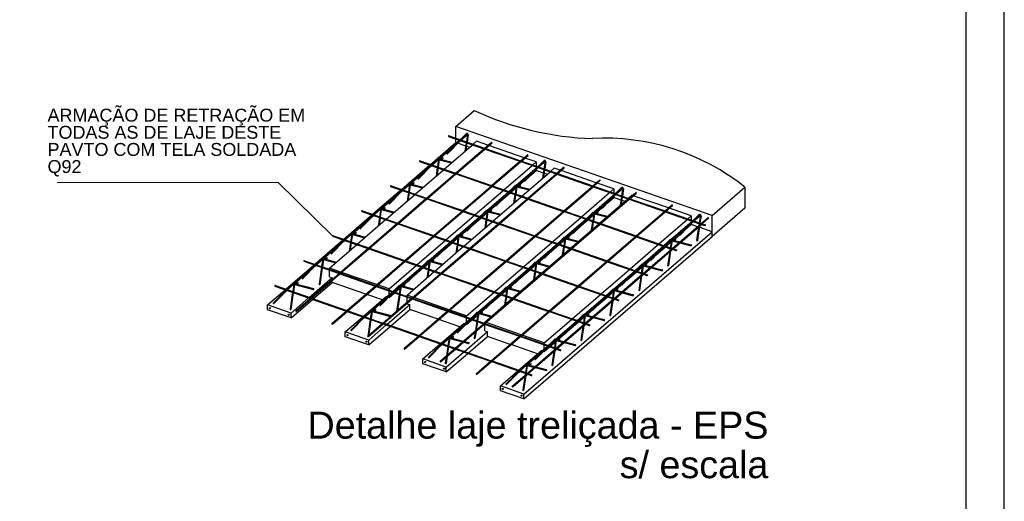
# Model space of a CAD drawing. Header units: millimetres. Extents: x 0 to 84.1, y 0 to 59.4.
# Tile 7 of 8: x 58.3 to 84.1, y 31.2 to 43.8. Entities that reach past the tile are written whole.
import ezdxf

# ---------------------------------------------------------------- set-up
doc = ezdxf.new("R2010")
doc.units = ezdxf.units.MM
doc.header["$MEASUREMENT"] = 0
doc.linetypes.add('NULL', pattern=[0])
doc.layers.add('CONTRAVENTAMENTOS', color=4, linetype='Continuous', lineweight=9)
doc.layers.add('DT-Título', color=3, linetype='Continuous', lineweight=20)
for name, color, linetype in [('Malha POP', 251, 'Continuous'), ('SEDUC_MARF', 1, 'Continuous'), ('SEDUC_MARGG', 7, 'Continuous'), ('Treliça', 251, 'Continuous'), ('Vinco sapata', 253, 'Continuous')]:
    doc.layers.add(name, color=color, linetype=linetype)
doc.layers.add('Vinco ConcUsi', color=7, linetype='Continuous', true_color=0x8c8c8c)
doc.styles.add('Arial', font='txt')

msp = doc.modelspace()

# ---------------------------------------------------------------- linework, layer by layer
at = {"layer": 'CONTRAVENTAMENTOS'}
for p, q in [((65.102, 39.554), (59.317, 39.554)), ((66.527, 38.15), (65.102, 39.554))]:
    msp.add_line(p, q, dxfattribs=at)
at = {"layer": 'Malha POP'}
for p, q in [((69.559, 40.756), (70.483, 40.434)), ((69.576, 40.771), (70.501, 40.45)), ((69.445, 39.9), (70.185, 40.538)), ((70.202, 40.553), (70.291, 40.63)), ((70.59, 40.526), (70.291, 40.63)), ((70.501, 40.45), (70.673, 40.597)), ((70.524, 40.442), (70.696, 40.589)), ((71.534, 40.198), (70.613, 40.518)), ((69.743, 39.797), (70.483, 40.434)), ((69.766, 39.789), (70.506, 40.426)), ((70.506, 40.426), (71.428, 40.106)), ((70.524, 40.442), (71.445, 40.121)), ((71.445, 40.121), (71.617, 40.269)), ((71.468, 40.113), (71.64, 40.261)), ((71.85, 40.088), (71.557, 40.19)), ((68.801, 40.103), (69.725, 39.782)), ((68.819, 40.118), (69.743, 39.797)), ((70.687, 39.469), (71.428, 40.106)), ((70.71, 39.461), (71.451, 40.098)), ((71.003, 39.359), (71.743, 39.996)), ((71.451, 40.098), (72.372, 39.778)), ((71.468, 40.113), (72.39, 39.793)), ((71.761, 40.012), (71.85, 40.088)), ((71.85, 40.088), (71.85, 39.981)), ((71.85, 39.959), (71.85, 39.93)), ((72.39, 39.793), (72.562, 39.941)), ((72.413, 39.785), (72.585, 39.933)), ((68.687, 39.248), (69.427, 39.885)), ((68.985, 39.144), (69.725, 39.782)), ((69.008, 39.136), (69.748, 39.774)), ((69.748, 39.774), (70.67, 39.453)), ((69.766, 39.789), (70.687, 39.469)), ((71.476, 39.195), (72.215, 39.832)), ((71.632, 39.14), (72.372, 39.778)), ((71.655, 39.132), (72.395, 39.77)), ((71.677, 39.714), (71.85, 39.863)), ((71.85, 39.891), (71.85, 39.863)), ((72.233, 39.847), (72.322, 39.924)), ((72.479, 39.87), (72.322, 39.924)), ((72.395, 39.77), (73.317, 39.449)), ((72.413, 39.785), (73.334, 39.465)), ((73.423, 39.541), (72.502, 39.862)), ((68.044, 39.45), (68.967, 39.129)), ((68.061, 39.465), (68.985, 39.144)), ((69.929, 38.816), (70.67, 39.453)), ((69.953, 38.808), (70.693, 39.445)), ((70.693, 39.445), (71.614, 39.125)), ((70.71, 39.461), (71.632, 39.14)), ((71.344, 39.428), (71.356, 39.438)), ((71.378, 39.457), (71.384, 39.462)), ((71.42, 39.493), (71.546, 39.602)), ((72.577, 38.812), (73.317, 39.449)), ((72.6, 38.804), (73.34, 39.441)), ((73.334, 39.465), (73.506, 39.612)), ((73.34, 39.441), (74.261, 39.121)), ((73.357, 39.457), (73.529, 39.604)), ((73.357, 39.457), (74.279, 39.136)), ((73.881, 39.382), (73.447, 39.533)), ((67.93, 38.595), (68.67, 39.232)), ((70.246, 38.706), (70.986, 39.343)), ((70.718, 38.542), (71.458, 39.179)), ((70.919, 39.062), (71.172, 39.279)), ((71.189, 39.294), (71.321, 39.408)), ((73.034, 38.653), (73.774, 39.29)), ((73.792, 39.306), (73.881, 39.382)), ((73.881, 39.382), (73.881, 39.275)), ((73.881, 39.253), (73.881, 39.224)), ((73.881, 39.185), (73.881, 39.157)), ((74.264, 39.141), (74.353, 39.218)), ((74.279, 39.136), (74.451, 39.284)), ((74.302, 39.128), (74.474, 39.276)), ((74.368, 39.213), (74.353, 39.218)), ((75.313, 38.885), (74.391, 39.205)), ((68.227, 38.491), (68.967, 39.129)), ((68.25, 38.483), (68.99, 39.121)), ((68.99, 39.121), (69.912, 38.801)), ((69.008, 39.136), (69.929, 38.816)), ((70.662, 38.84), (70.789, 38.949)), ((70.874, 38.487), (71.614, 39.125)), ((70.897, 38.479), (71.637, 39.117)), ((71.637, 39.117), (72.559, 38.797)), ((71.655, 39.132), (72.577, 38.812)), ((73.506, 38.489), (74.246, 39.126)), ((73.521, 38.484), (74.261, 39.121)), ((73.544, 38.476), (74.284, 39.113)), ((73.708, 39.008), (73.881, 39.157)), ((74.284, 39.113), (75.206, 38.793)), ((74.302, 39.128), (75.224, 38.808)), ((75.224, 38.808), (75.395, 38.956)), ((75.247, 38.8), (75.418, 38.948)), ((67.286, 38.797), (68.209, 38.476)), ((67.304, 38.812), (68.227, 38.491)), ((69.172, 38.163), (69.912, 38.801)), ((69.195, 38.155), (69.935, 38.793)), ((69.488, 38.053), (70.228, 38.691)), ((69.935, 38.793), (70.856, 38.472)), ((69.953, 38.808), (70.874, 38.487)), ((70.432, 38.641), (70.564, 38.755)), ((70.587, 38.775), (70.599, 38.785)), ((70.621, 38.804), (70.627, 38.809)), ((71.819, 38.159), (72.559, 38.797)), ((71.842, 38.151), (72.582, 38.789)), ((72.582, 38.789), (73.503, 38.468)), ((72.6, 38.804), (73.521, 38.484)), ((73.22, 38.588), (73.352, 38.702)), ((73.375, 38.722), (73.387, 38.732)), ((73.409, 38.751), (73.415, 38.756)), ((73.451, 38.787), (73.577, 38.896)), ((74.466, 38.155), (75.206, 38.793)), ((74.489, 38.147), (75.229, 38.785)), ((75.229, 38.785), (76.15, 38.464)), ((75.247, 38.8), (76.168, 38.48)), ((75.911, 38.676), (75.336, 38.877)), ((75.822, 38.6), (75.911, 38.676)), ((75.911, 38.676), (75.911, 38.569)), ((67.172, 37.942), (67.912, 38.58)), ((67.469, 37.839), (68.209, 38.476)), ((67.492, 37.831), (68.232, 38.468)), ((68.232, 38.468), (69.154, 38.148)), ((68.25, 38.483), (69.172, 38.163)), ((69.961, 37.889), (70.7, 38.526)), ((70.116, 37.835), (70.856, 38.472)), ((70.139, 37.827), (70.879, 38.464)), ((70.162, 38.409), (70.414, 38.626)), ((70.879, 38.464), (71.801, 38.144)), ((70.897, 38.479), (71.819, 38.159)), ((72.277, 38), (73.016, 38.638)), ((72.749, 37.836), (73.489, 38.473)), ((72.763, 37.831), (73.503, 38.468)), ((72.786, 37.823), (73.526, 38.46)), ((72.95, 38.356), (73.202, 38.573)), ((73.526, 38.46), (74.448, 38.14)), ((73.544, 38.476), (74.466, 38.155)), ((75.065, 37.947), (75.805, 38.584)), ((75.41, 37.827), (76.15, 38.464)), ((75.433, 37.819), (76.173, 38.456)), ((75.739, 38.303), (75.911, 38.451)), ((75.911, 38.547), (75.911, 38.518)), ((75.911, 38.479), (75.911, 38.451)), ((76.168, 38.48), (76.34, 38.627)), ((76.173, 38.456), (76.265, 38.424)), ((76.191, 38.472), (76.363, 38.619)), ((76.191, 38.472), (76.283, 38.44)), ((66.529, 38.144), (66.813, 38.045)), ((66.546, 38.159), (67.469, 37.839)), ((68.414, 37.51), (69.154, 38.148)), ((68.437, 37.502), (69.177, 38.14)), ((69.177, 38.14), (70.098, 37.82)), ((69.195, 38.155), (70.116, 37.835)), ((69.829, 38.122), (69.841, 38.132)), ((69.863, 38.151), (69.869, 38.156)), ((69.905, 38.187), (70.031, 38.296)), ((71.061, 37.506), (71.801, 38.144)), ((71.084, 37.498), (71.824, 38.136)), ((71.824, 38.136), (72.745, 37.816)), ((71.842, 38.151), (72.763, 37.831)), ((72.693, 38.134), (72.819, 38.243)), ((73.708, 37.502), (74.448, 38.14)), ((73.731, 37.494), (74.471, 38.132)), ((74.471, 38.132), (75.392, 37.812)), ((74.489, 38.147), (75.41, 37.827)), ((75.482, 38.081), (75.608, 38.19)), ((66.443, 37.313), (67.155, 37.927)), ((66.838, 38.037), (67.451, 37.824)), ((68.731, 37.4), (69.471, 38.038)), ((69.203, 37.236), (69.943, 37.874)), ((69.405, 37.756), (69.657, 37.973)), ((69.674, 37.988), (69.806, 38.102)), ((71.519, 37.347), (72.259, 37.985)), ((72.193, 37.703), (72.445, 37.92)), ((72.463, 37.935), (72.595, 38.049)), ((72.618, 38.069), (72.63, 38.079)), ((72.652, 38.098), (72.657, 38.103)), ((74.307, 37.294), (75.047, 37.932)), ((75.251, 37.882), (75.383, 37.996)), ((75.406, 38.016), (75.418, 38.026)), ((75.44, 38.045), (75.446, 38.05)), ((66.711, 37.186), (67.451, 37.824)), ((66.734, 37.178), (67.474, 37.815)), ((67.474, 37.815), (68.396, 37.495)), ((67.492, 37.831), (68.414, 37.51)), ((69.148, 37.534), (69.274, 37.643)), ((69.358, 37.182), (70.098, 37.82)), ((69.381, 37.174), (70.121, 37.812)), ((70.121, 37.812), (71.043, 37.491)), ((70.139, 37.827), (71.061, 37.506)), ((71.991, 37.183), (72.731, 37.821)), ((72.005, 37.178), (72.745, 37.816)), ((72.028, 37.17), (72.768, 37.808)), ((72.768, 37.808), (73.69, 37.487)), ((72.786, 37.823), (73.708, 37.502)), ((74.652, 37.174), (75.392, 37.812)), ((74.675, 37.166), (75.416, 37.804)), ((74.981, 37.65), (75.233, 37.867)), ((75.416, 37.804), (75.508, 37.772)), ((75.433, 37.819), (75.525, 37.787)), ((65.771, 37.491), (66.693, 37.171)), ((65.789, 37.507), (66.711, 37.186)), ((67.656, 36.858), (68.396, 37.495)), ((67.679, 36.85), (68.419, 37.487)), ((68.001, 36.772), (68.713, 37.385)), ((68.419, 37.487), (69.34, 37.167)), ((68.437, 37.502), (69.358, 37.182)), ((68.917, 37.336), (69.049, 37.449)), ((69.072, 37.469), (69.084, 37.479)), ((69.106, 37.499), (69.112, 37.503)), ((70.303, 36.854), (71.043, 37.491)), ((70.326, 36.846), (71.066, 37.483)), ((71.066, 37.483), (71.988, 37.163)), ((71.084, 37.498), (72.005, 37.178)), ((71.705, 37.282), (71.837, 37.396)), ((71.86, 37.416), (71.872, 37.426)), ((71.894, 37.445), (71.9, 37.45)), ((71.936, 37.481), (72.062, 37.59)), ((72.95, 36.85), (73.69, 37.487)), ((72.973, 36.842), (73.713, 37.479)), ((73.713, 37.479), (74.635, 37.159)), ((73.731, 37.494), (74.652, 37.174)), ((74.648, 37.363), (74.66, 37.373)), ((74.683, 37.392), (74.688, 37.397)), ((74.724, 37.428), (74.85, 37.537)), ((65.953, 36.533), (66.693, 37.171)), ((65.976, 36.525), (66.716, 37.163)), ((66.443, 37.279), (66.443, 37.313)), ((66.739, 37.21), (66.443, 37.313)), ((66.443, 37.088), (66.443, 37.258)), ((66.716, 37.163), (67.638, 36.842)), ((66.734, 37.178), (67.656, 36.858)), ((67.684, 36.882), (66.762, 37.202)), ((68.474, 36.607), (69.185, 37.221)), ((68.6, 36.529), (69.34, 37.167)), ((68.623, 36.521), (69.364, 37.159)), ((68.647, 37.103), (68.899, 37.32)), ((69.364, 37.159), (70.285, 36.839)), ((69.381, 37.174), (70.303, 36.854)), ((70.762, 36.694), (71.501, 37.332)), ((71.234, 36.53), (71.974, 37.168)), ((71.247, 36.525), (71.988, 37.163)), ((71.27, 36.517), (72.011, 37.155)), ((71.435, 37.05), (71.687, 37.267)), ((72.011, 37.155), (72.932, 36.835)), ((72.028, 37.17), (72.95, 36.85)), ((73.55, 36.641), (74.29, 37.279)), ((73.894, 36.521), (74.635, 37.159)), ((73.917, 36.513), (74.658, 37.151)), ((74.224, 36.997), (74.476, 37.214)), ((74.493, 37.229), (74.626, 37.343)), ((74.658, 37.151), (74.75, 37.119)), ((74.675, 37.166), (74.768, 37.134)), ((65.032, 36.854), (65.953, 36.533)), ((66.443, 37.088), (66.514, 37.064)), ((66.514, 37.016), (66.514, 37.064)), ((66.514, 36.939), (66.514, 36.988)), ((67.394, 36.633), (66.514, 36.939)), ((66.898, 36.205), (67.638, 36.842)), ((67.679, 36.85), (68.6, 36.529)), ((68.001, 36.772), (67.707, 36.874)), ((68.349, 36.846), (68.354, 36.851)), ((68.39, 36.881), (68.516, 36.99)), ((70.326, 36.846), (71.247, 36.525)), ((71.178, 36.828), (71.304, 36.937)), ((72.973, 36.842), (73.894, 36.521)), ((73.967, 36.775), (74.093, 36.884)), ((65.014, 36.839), (65.936, 36.518)), ((66.921, 36.197), (67.661, 36.834)), ((67.827, 36.482), (67.417, 36.625)), ((67.661, 36.834), (68.583, 36.514)), ((68.001, 36.738), (68.001, 36.772)), ((68.001, 36.613), (68.001, 36.716)), ((68.001, 36.547), (68.142, 36.667)), ((68.159, 36.683), (68.291, 36.797)), ((68.314, 36.816), (68.326, 36.827)), ((68.474, 36.573), (68.474, 36.607)), ((68.628, 36.554), (68.474, 36.607)), ((69.545, 36.201), (70.285, 36.839)), ((69.568, 36.193), (70.308, 36.83)), ((70.032, 36.066), (70.744, 36.679)), ((70.308, 36.83), (71.23, 36.51)), ((70.678, 36.397), (70.93, 36.614)), ((70.948, 36.63), (71.08, 36.743)), ((71.103, 36.763), (71.115, 36.773)), ((71.137, 36.793), (71.143, 36.798)), ((72.192, 36.197), (72.932, 36.835)), ((72.215, 36.189), (72.955, 36.827)), ((72.792, 35.988), (73.532, 36.626)), ((72.955, 36.827), (73.877, 36.506)), ((73.736, 36.577), (73.868, 36.69)), ((73.891, 36.71), (73.903, 36.72)), ((73.925, 36.74), (73.931, 36.744)), ((65.559, 36.194), (65.936, 36.518)), ((65.582, 36.186), (65.959, 36.51)), ((65.959, 36.51), (66.88, 36.19)), ((65.976, 36.525), (66.898, 36.205)), ((67.842, 35.877), (68.583, 36.514)), ((67.865, 35.869), (68.606, 36.506)), ((67.931, 36.571), (67.946, 36.566)), ((67.971, 36.557), (67.972, 36.557)), ((67.988, 36.551), (68.001, 36.547)), ((68.001, 36.547), (68.001, 36.564)), ((68.474, 36.42), (68.474, 36.552)), ((68.474, 36.382), (68.474, 36.392)), ((68.474, 36.382), (68.544, 36.358)), ((68.544, 36.233), (68.544, 36.358)), ((68.606, 36.506), (69.527, 36.186)), ((68.623, 36.521), (69.545, 36.201)), ((69.573, 36.225), (68.651, 36.546)), ((70.489, 35.873), (71.23, 36.51)), ((70.504, 35.901), (71.216, 36.515)), ((70.512, 35.865), (71.253, 36.502)), ((71.253, 36.502), (72.174, 36.182)), ((71.27, 36.517), (72.192, 36.197)), ((73.136, 35.869), (73.877, 36.506)), ((73.159, 35.861), (73.9, 36.498)), ((73.466, 36.344), (73.718, 36.561)), ((73.9, 36.498), (73.993, 36.466)), ((73.917, 36.513), (74.01, 36.481)), ((66.504, 35.866), (66.88, 36.19)), ((66.527, 35.858), (66.903, 36.182)), ((66.903, 36.182), (67.825, 35.861)), ((66.921, 36.197), (67.842, 35.877)), ((69.283, 35.976), (68.544, 36.233)), ((68.787, 35.548), (69.527, 36.186)), ((68.81, 35.54), (69.55, 36.178)), ((69.55, 36.178), (70.472, 35.857)), ((69.568, 36.193), (70.489, 35.873)), ((70.032, 36.066), (69.596, 36.217)), ((70.19, 35.977), (70.322, 36.091)), ((70.345, 36.11), (70.357, 36.121)), ((70.379, 36.14), (70.385, 36.145)), ((70.421, 36.176), (70.547, 36.284)), ((71.434, 35.544), (72.174, 36.182)), ((71.457, 35.536), (72.197, 36.174)), ((72.197, 36.174), (73.119, 35.854)), ((72.215, 36.189), (73.136, 35.869)), ((73.133, 36.057), (73.145, 36.068)), ((73.168, 36.087), (73.173, 36.092)), ((73.209, 36.122), (73.335, 36.231)), ((67.448, 35.537), (67.825, 35.861)), ((67.472, 35.529), (67.848, 35.853)), ((67.848, 35.853), (68.769, 35.533)), ((67.865, 35.869), (68.787, 35.548)), ((69.858, 35.776), (69.306, 35.968)), ((69.731, 35.22), (70.472, 35.857)), ((69.755, 35.212), (70.495, 35.849)), ((69.961, 35.865), (69.977, 35.86)), ((70.002, 35.851), (70.003, 35.851)), ((70.019, 35.845), (70.032, 35.841)), ((70.032, 36.032), (70.032, 36.066)), ((70.032, 35.907), (70.032, 36.01)), ((70.032, 35.841), (70.172, 35.961)), ((70.032, 35.841), (70.032, 35.859)), ((70.495, 35.849), (71.416, 35.529)), ((70.504, 35.886), (70.504, 35.901)), ((70.517, 35.897), (70.504, 35.901)), ((70.504, 35.676), (70.504, 35.846)), ((70.512, 35.865), (71.434, 35.544)), ((71.462, 35.569), (70.541, 35.889)), ((72.063, 35.36), (72.775, 35.973)), ((72.379, 35.216), (73.119, 35.854)), ((72.402, 35.208), (73.142, 35.845)), ((72.709, 35.691), (72.961, 35.908)), ((72.978, 35.924), (73.111, 36.038)), ((73.142, 35.845), (73.235, 35.813)), ((73.159, 35.861), (73.253, 35.828)), ((70.504, 35.676), (70.575, 35.652)), ((70.575, 35.527), (70.575, 35.652)), ((72.063, 35.36), (71.485, 35.561)), ((72.452, 35.47), (72.578, 35.578)), ((68.393, 35.209), (68.769, 35.533)), ((68.416, 35.201), (68.792, 35.525)), ((68.792, 35.525), (69.714, 35.205)), ((68.81, 35.54), (69.731, 35.22)), ((71.172, 35.319), (70.575, 35.527)), ((70.676, 34.892), (71.416, 35.529)), ((70.699, 34.884), (71.439, 35.521)), ((71.889, 35.07), (71.196, 35.311)), ((71.439, 35.521), (72.361, 35.201)), ((71.457, 35.536), (72.379, 35.216)), ((72.063, 35.326), (72.063, 35.36)), ((72.063, 35.202), (72.063, 35.304)), ((72.221, 35.271), (72.353, 35.385)), ((72.376, 35.404), (72.388, 35.415)), ((72.41, 35.434), (72.416, 35.439)), ((69.338, 34.881), (69.714, 35.205)), ((69.361, 34.873), (69.737, 35.197)), ((69.737, 35.197), (70.658, 34.876)), ((69.755, 35.212), (70.676, 34.892)), ((71.621, 34.563), (72.361, 35.201)), ((71.644, 34.555), (72.384, 35.193)), ((71.992, 35.159), (72.008, 35.154)), ((72.032, 35.145), (72.033, 35.145)), ((72.05, 35.139), (72.063, 35.135)), ((72.063, 35.135), (72.203, 35.256)), ((72.063, 35.135), (72.063, 35.153)), ((72.384, 35.193), (72.478, 35.16)), ((72.402, 35.208), (72.495, 35.175)), ((70.282, 34.552), (70.658, 34.876)), ((70.305, 34.544), (70.681, 34.868)), ((70.681, 34.868), (71.603, 34.548)), ((70.699, 34.884), (71.621, 34.563)), ((71.227, 34.224), (71.603, 34.548)), ((71.25, 34.216), (71.626, 34.54)), ((71.626, 34.54), (71.72, 34.507)), ((71.644, 34.555), (71.738, 34.523))]:
    msp.add_line(p, q, dxfattribs=at)
for centre, radius, start, end in [((69.569, 40.762), 0.0119, 50.7567, 210.7567), ((70.683, 40.589), 0.013, 0.8323, 140.8323), ((71.627, 40.261), 0.013, 0.8323, 140.8323), ((68.811, 40.109), 0.0119, 50.7567, 210.7567), ((72.572, 39.933), 0.013, 0.8323, 140.8323), ((68.054, 39.456), 0.0119, 50.7567, 210.7567), ((73.516, 39.604), 0.013, 0.8323, 140.8323), ((74.461, 39.276), 0.013, 0.8323, 140.8323), ((75.405, 38.948), 0.013, 0.8323, 140.8323), ((67.296, 38.803), 0.0119, 50.7567, 210.7567), ((76.274, 38.432), 0.0117, 220.7567, 40.7567), ((76.35, 38.619), 0.013, 0.8323, 140.8323), ((66.539, 38.15), 0.0119, 50.7567, 210.7567), ((75.516, 37.779), 0.0117, 220.7567, 40.7567), ((65.781, 37.497), 0.0119, 50.7567, 210.7567), ((74.759, 37.126), 0.0117, 220.7567, 40.7567), ((65.024, 36.845), 0.0119, 50.7567, 210.7567), ((74.002, 36.474), 0.0117, 220.7567, 40.7567), ((65.571, 36.19), 0.0122, 160.8323, 340.8323), ((66.515, 35.862), 0.0122, 160.8323, 340.8323), ((73.244, 35.821), 0.0117, 220.7567, 40.7567), ((67.46, 35.533), 0.0122, 160.8323, 340.8323), ((68.405, 35.205), 0.0122, 160.8323, 340.8323), ((72.487, 35.168), 0.0117, 220.7567, 40.7567), ((69.349, 34.877), 0.0122, 160.8323, 340.8323), ((70.294, 34.548), 0.0122, 160.8323, 340.8323), ((71.729, 34.515), 0.0117, 220.7567, 40.7567), ((71.238, 34.22), 0.0122, 160.8323, 340.8323)]:
    msp.add_arc(centre, radius, start, end, dxfattribs=at)
at = {"layer": 'SEDUC_MARF'}
msp.add_lwpolyline([(84.1, 59.4), (0, 59.4), (0, 0), (84.1, 0)], close=True, dxfattribs=at)
at = {"layer": 'SEDUC_MARGG'}
msp.add_lwpolyline([(2.5, 1), (83.1, 1), (83.1, 58.4), (2.5, 58.4)], close=True, dxfattribs=at)
at = {"layer": 'Treliça'}
for p, q in [((69.861, 40.672), (70.049, 40.834)), ((69.885, 40.663), (70.055, 40.81)), ((69.922, 40.725), (70.017, 40.822)), ((70.055, 40.814), (70.025, 40.615)), ((70.073, 40.799), (70.045, 40.608)), ((69.103, 40.019), (69.843, 40.657)), ((69.315, 40.172), (69.868, 40.648)), ((69.515, 40.309), (69.735, 40.533)), ((69.531, 40.303), (69.869, 40.648)), ((70.022, 40.594), (69.989, 40.37)), ((70.041, 40.588), (70.012, 40.389)), ((69.337, 40.19), (69.404, 40.201)), ((68.346, 39.366), (69.085, 40.004)), ((68.371, 39.358), (69.11, 39.995)), ((68.774, 39.65), (69.111, 39.995)), ((69.128, 40.011), (69.297, 40.156)), ((69.164, 40.072), (69.26, 40.17)), ((69.265, 39.942), (69.232, 39.717)), ((69.284, 39.935), (69.255, 39.737)), ((69.298, 40.161), (69.268, 39.962)), ((69.269, 40.18), (69.294, 40.184)), ((69.315, 40.146), (69.287, 39.955)), ((69.312, 40.172), (69.656, 40.082)), ((69.315, 40.146), (69.634, 40.063)), ((69.338, 40.165), (69.407, 40.176)), ((71.134, 39.313), (71.874, 39.951)), ((71.346, 39.466), (71.899, 39.942)), ((71.562, 39.597), (71.9, 39.942)), ((71.891, 39.966), (72.08, 40.128)), ((71.916, 39.958), (72.086, 40.104)), ((71.953, 40.019), (72.048, 40.117)), ((72.086, 40.108), (72.056, 39.909)), ((72.104, 40.093), (72.075, 39.902)), ((68.757, 39.656), (68.977, 39.881)), ((71.546, 39.603), (71.765, 39.827)), ((72.053, 39.888), (72.02, 39.664)), ((72.072, 39.882), (72.043, 39.683)), ((68.407, 39.419), (68.502, 39.517)), ((68.54, 39.508), (68.511, 39.309)), ((68.512, 39.527), (68.536, 39.531)), ((68.558, 39.494), (68.53, 39.302)), ((68.554, 39.52), (68.898, 39.43)), ((68.558, 39.494), (68.876, 39.41)), ((68.579, 39.538), (68.647, 39.548)), ((68.581, 39.513), (68.649, 39.524)), ((71.159, 39.305), (71.328, 39.45)), ((71.195, 39.366), (71.291, 39.464)), ((71.328, 39.455), (71.299, 39.256)), ((71.3, 39.474), (71.325, 39.478)), ((71.346, 39.441), (71.318, 39.249)), ((71.342, 39.467), (71.687, 39.376)), ((71.346, 39.441), (71.664, 39.357)), ((71.367, 39.484), (71.435, 39.495)), ((71.369, 39.46), (71.438, 39.47)), ((73.922, 39.26), (74.111, 39.422)), ((67.588, 38.714), (68.328, 39.351)), ((67.8, 38.866), (68.353, 39.342)), ((68, 39.003), (68.22, 39.228)), ((68.016, 38.997), (68.354, 39.342)), ((68.508, 39.289), (68.474, 39.064)), ((68.527, 39.282), (68.497, 39.084)), ((70.377, 38.66), (71.116, 39.298)), ((70.401, 38.652), (71.141, 39.289)), ((70.788, 38.95), (71.008, 39.175)), ((70.805, 38.944), (71.142, 39.289)), ((71.296, 39.236), (71.262, 39.011)), ((71.315, 39.229), (71.285, 39.031)), ((73.165, 38.607), (73.905, 39.245)), ((73.376, 38.76), (73.929, 39.236)), ((73.593, 38.891), (73.93, 39.236)), ((73.947, 39.252), (74.117, 39.398)), ((73.983, 39.313), (74.079, 39.411)), ((74.084, 39.183), (74.051, 38.958)), ((74.103, 39.176), (74.074, 38.978)), ((74.117, 39.402), (74.087, 39.203)), ((74.135, 39.387), (74.106, 39.196)), ((73.576, 38.897), (73.796, 39.122)), ((66.831, 38.061), (67.571, 38.698)), ((67.042, 38.213), (67.595, 38.69)), ((67.259, 38.344), (67.596, 38.689)), ((67.613, 38.705), (67.782, 38.85)), ((67.649, 38.766), (67.745, 38.864)), ((67.783, 38.855), (67.753, 38.656)), ((67.754, 38.874), (67.779, 38.878)), ((67.8, 38.841), (67.772, 38.65)), ((67.797, 38.867), (68.141, 38.777)), ((67.8, 38.841), (68.119, 38.758)), ((67.822, 38.885), (67.889, 38.896)), ((67.823, 38.86), (67.892, 38.871)), ((69.619, 38.008), (70.359, 38.645)), ((70.438, 38.713), (70.533, 38.811)), ((70.571, 38.802), (70.541, 38.603)), ((70.543, 38.821), (70.567, 38.825)), ((70.589, 38.788), (70.56, 38.597)), ((70.585, 38.814), (70.929, 38.724)), ((70.589, 38.788), (70.907, 38.704)), ((70.61, 38.832), (70.678, 38.842)), ((70.611, 38.807), (70.68, 38.818)), ((73.19, 38.599), (73.358, 38.744)), ((73.226, 38.66), (73.322, 38.758)), ((73.359, 38.749), (73.33, 38.55)), ((73.331, 38.768), (73.356, 38.772)), ((73.377, 38.735), (73.349, 38.543)), ((73.373, 38.761), (73.717, 38.671)), ((73.377, 38.735), (73.695, 38.651)), ((73.398, 38.779), (73.466, 38.789)), ((73.4, 38.754), (73.468, 38.765)), ((75.953, 38.554), (76.141, 38.717)), ((75.978, 38.546), (76.147, 38.692)), ((76.014, 38.607), (76.11, 38.705)), ((76.147, 38.696), (76.118, 38.497)), ((76.165, 38.682), (76.137, 38.49)), ((67.242, 38.35), (67.462, 38.575)), ((67.75, 38.636), (67.717, 38.411)), ((67.769, 38.629), (67.74, 38.431)), ((69.831, 38.16), (70.384, 38.637)), ((70.031, 38.297), (70.25, 38.522)), ((70.047, 38.291), (70.385, 38.636)), ((70.538, 38.583), (70.505, 38.358)), ((70.557, 38.576), (70.528, 38.378)), ((72.407, 37.955), (73.147, 38.592)), ((72.432, 37.946), (73.172, 38.583)), ((72.819, 38.244), (73.039, 38.469)), ((72.835, 38.238), (73.173, 38.583)), ((73.327, 38.53), (73.293, 38.305)), ((73.346, 38.523), (73.316, 38.325)), ((75.196, 37.901), (75.935, 38.539)), ((75.407, 38.054), (75.96, 38.53)), ((75.607, 38.191), (75.827, 38.416)), ((75.624, 38.185), (75.961, 38.53)), ((76.103, 38.395), (76.05, 38.037)), ((76.126, 38.415), (76.069, 38.031)), ((76.115, 38.477), (76.108, 38.427)), ((76.134, 38.47), (76.131, 38.447)), ((66.856, 38.052), (67.024, 38.198)), ((66.892, 38.113), (66.988, 38.211)), ((67.025, 38.202), (66.996, 38.003)), ((66.997, 38.221), (67.021, 38.225)), ((67.043, 38.188), (67.015, 37.997)), ((67.039, 38.214), (67.383, 38.124)), ((67.043, 38.188), (67.361, 38.105)), ((67.064, 38.232), (67.132, 38.243)), ((67.066, 38.207), (67.134, 38.218)), ((69.644, 37.999), (69.813, 38.145)), ((69.68, 38.06), (69.776, 38.158)), ((69.813, 38.149), (69.784, 37.95)), ((69.785, 38.168), (69.81, 38.172)), ((69.831, 38.135), (69.803, 37.944)), ((69.827, 38.161), (70.172, 38.071)), ((69.831, 38.135), (70.149, 38.052)), ((69.852, 38.179), (69.92, 38.19)), ((69.854, 38.154), (69.923, 38.165)), ((72.641, 38.126), (72.708, 38.137)), ((66.073, 37.408), (66.813, 38.045)), ((66.285, 37.56), (66.838, 38.037)), ((66.485, 37.697), (66.705, 37.922)), ((66.501, 37.692), (66.839, 38.036)), ((66.993, 37.983), (66.959, 37.758)), ((67.012, 37.976), (66.982, 37.778)), ((68.862, 37.355), (69.601, 37.992)), ((69.073, 37.507), (69.626, 37.984)), ((69.29, 37.638), (69.627, 37.983)), ((69.781, 37.93), (69.747, 37.705)), ((69.8, 37.923), (69.77, 37.725)), ((71.65, 37.302), (72.39, 37.939)), ((71.861, 37.454), (72.414, 37.931)), ((72.078, 37.585), (72.415, 37.93)), ((72.468, 38.007), (72.564, 38.105)), ((72.569, 37.877), (72.536, 37.652)), ((72.588, 37.87), (72.559, 37.672)), ((72.602, 38.096), (72.572, 37.897)), ((72.573, 38.115), (72.598, 38.119)), ((72.62, 38.082), (72.591, 37.891)), ((72.616, 38.108), (72.96, 38.018)), ((72.62, 38.082), (72.938, 37.999)), ((72.642, 38.101), (72.711, 38.112)), ((74.438, 37.249), (75.178, 37.886)), ((74.463, 37.24), (75.203, 37.878)), ((74.866, 37.532), (75.204, 37.877)), ((75.22, 37.893), (75.389, 38.038)), ((75.257, 37.954), (75.352, 38.052)), ((75.39, 38.043), (75.36, 37.844)), ((75.362, 38.062), (75.386, 38.066)), ((75.408, 38.029), (75.379, 37.838)), ((75.404, 38.055), (75.612, 38)), ((75.408, 38.029), (75.589, 37.981)), ((75.429, 38.073), (75.497, 38.083)), ((75.43, 38.048), (75.499, 38.059)), ((75.614, 37.975), (75.907, 37.898)), ((75.636, 37.994), (75.906, 37.923)), ((69.273, 37.644), (69.493, 37.869)), ((72.061, 37.591), (72.281, 37.816)), ((74.85, 37.538), (75.07, 37.763)), ((75.345, 37.743), (75.292, 37.384)), ((75.368, 37.763), (75.311, 37.378)), ((75.357, 37.824), (75.35, 37.775)), ((75.376, 37.817), (75.373, 37.795)), ((65.316, 36.755), (66.056, 37.393)), ((65.527, 36.907), (66.08, 37.384)), ((65.744, 37.039), (66.081, 37.384)), ((65.905, 37.233), (66.08, 37.384)), ((66.098, 37.399), (66.267, 37.545)), ((66.098, 37.399), (66.267, 37.545)), ((66.134, 37.461), (66.23, 37.558)), ((66.268, 37.55), (66.238, 37.351)), ((66.239, 37.568), (66.264, 37.572)), ((66.285, 37.535), (66.257, 37.344)), ((66.282, 37.561), (66.626, 37.471)), ((66.285, 37.535), (66.604, 37.452)), ((66.307, 37.579), (66.374, 37.59)), ((66.308, 37.554), (66.377, 37.565)), ((68.886, 37.346), (69.055, 37.492)), ((68.923, 37.407), (69.018, 37.505)), ((69.056, 37.497), (69.026, 37.297)), ((69.028, 37.515), (69.052, 37.519)), ((69.074, 37.482), (69.045, 37.291)), ((69.07, 37.508), (69.414, 37.418)), ((69.074, 37.482), (69.392, 37.399)), ((69.095, 37.526), (69.163, 37.537)), ((69.096, 37.501), (69.165, 37.512)), ((71.675, 37.293), (71.844, 37.439)), ((71.711, 37.354), (71.807, 37.452)), ((71.844, 37.443), (71.815, 37.244)), ((71.816, 37.462), (71.841, 37.466)), ((71.862, 37.429), (71.834, 37.238)), ((71.858, 37.455), (72.202, 37.365)), ((71.862, 37.429), (72.18, 37.346)), ((71.883, 37.473), (71.951, 37.484)), ((71.885, 37.448), (71.953, 37.459)), ((74.499, 37.301), (74.595, 37.399)), ((74.633, 37.39), (74.603, 37.191)), ((74.604, 37.409), (74.629, 37.413)), ((74.65, 37.376), (74.622, 37.185)), ((74.647, 37.402), (74.854, 37.348)), ((74.65, 37.376), (74.831, 37.328)), ((74.672, 37.42), (74.739, 37.431)), ((74.673, 37.395), (74.742, 37.406)), ((65.727, 37.044), (65.947, 37.269)), ((66.235, 37.33), (66.17, 36.891)), ((66.254, 37.324), (66.189, 36.884)), ((68.104, 36.702), (68.844, 37.339)), ((68.316, 36.854), (68.869, 37.331)), ((68.516, 36.991), (68.735, 37.216)), ((68.532, 36.986), (68.87, 37.331)), ((69.023, 37.277), (68.99, 37.052)), ((69.042, 37.27), (69.013, 37.072)), ((70.892, 36.649), (71.632, 37.286)), ((71.104, 36.801), (71.657, 37.278)), ((71.304, 36.938), (71.524, 37.163)), ((71.321, 36.933), (71.658, 37.277)), ((71.812, 37.224), (71.778, 36.999)), ((71.831, 37.217), (71.801, 37.019)), ((73.681, 36.596), (74.42, 37.233)), ((73.892, 36.748), (74.445, 37.225)), ((74.092, 36.885), (74.312, 37.11)), ((74.109, 36.88), (74.446, 37.224)), ((74.611, 37.111), (74.554, 36.725)), ((74.6, 37.171), (74.593, 37.123)), ((74.619, 37.164), (74.616, 37.143)), ((74.856, 37.322), (75.15, 37.245)), ((74.879, 37.341), (75.148, 37.271)), ((65.341, 36.746), (65.509, 36.892)), ((65.377, 36.808), (65.473, 36.905)), ((65.51, 36.897), (65.481, 36.698)), ((65.482, 36.915), (65.506, 36.919)), ((65.528, 36.882), (65.5, 36.691)), ((65.524, 36.908), (66.026, 36.777)), ((65.528, 36.882), (66.027, 36.752)), ((65.549, 36.926), (65.617, 36.937)), ((65.551, 36.901), (65.619, 36.912)), ((68.165, 36.755), (68.261, 36.852)), ((68.298, 36.844), (68.269, 36.645)), ((68.27, 36.862), (68.295, 36.866)), ((68.312, 36.855), (68.657, 36.765)), ((68.337, 36.873), (68.405, 36.884)), ((68.339, 36.848), (68.408, 36.859)), ((74.588, 37.091), (74.535, 36.731)), ((64.97, 36.392), (65.19, 36.616)), ((64.986, 36.386), (65.324, 36.731)), ((65.131, 36.596), (65.298, 36.74)), ((65.147, 36.58), (65.323, 36.731)), ((65.478, 36.677), (65.412, 36.238)), ((65.497, 36.671), (65.431, 36.231)), ((67.347, 36.049), (68.086, 36.687)), ((67.558, 36.201), (68.111, 36.678)), ((67.775, 36.333), (68.112, 36.678)), ((67.936, 36.527), (68.111, 36.678)), ((68.129, 36.693), (68.298, 36.839)), ((68.129, 36.693), (68.298, 36.839)), ((68.266, 36.624), (68.201, 36.185)), ((68.285, 36.618), (68.224, 36.205)), ((68.316, 36.829), (68.288, 36.638)), ((68.316, 36.829), (68.634, 36.746)), ((70.135, 35.996), (70.875, 36.634)), ((70.346, 36.148), (70.899, 36.625)), ((70.563, 36.28), (70.9, 36.625)), ((70.917, 36.64), (71.086, 36.786)), ((70.954, 36.702), (71.049, 36.799)), ((71.087, 36.791), (71.057, 36.592)), ((71.058, 36.809), (71.083, 36.813)), ((71.105, 36.776), (71.076, 36.585)), ((71.101, 36.802), (71.445, 36.712)), ((71.105, 36.776), (71.423, 36.693)), ((71.126, 36.82), (71.193, 36.831)), ((71.127, 36.795), (71.196, 36.806)), ((73.705, 36.587), (73.874, 36.733)), ((73.742, 36.648), (73.837, 36.746)), ((73.875, 36.738), (73.845, 36.538)), ((73.847, 36.756), (73.871, 36.76)), ((73.893, 36.723), (73.864, 36.532)), ((73.889, 36.749), (74.096, 36.695)), ((73.893, 36.723), (74.074, 36.676)), ((73.914, 36.767), (73.982, 36.778)), ((73.916, 36.742), (73.984, 36.753)), ((74.098, 36.669), (74.392, 36.592)), ((74.121, 36.688), (74.391, 36.618)), ((67.758, 36.339), (67.978, 36.563)), ((70.546, 36.285), (70.766, 36.51)), ((71.054, 36.571), (71.021, 36.346)), ((71.073, 36.565), (71.044, 36.366)), ((72.923, 35.943), (73.663, 36.58)), ((73.135, 36.095), (73.688, 36.572)), ((73.335, 36.232), (73.555, 36.457)), ((73.351, 36.227), (73.689, 36.572)), ((73.831, 36.439), (73.777, 36.079)), ((73.854, 36.458), (73.796, 36.072)), ((73.842, 36.518), (73.835, 36.471)), ((73.861, 36.511), (73.858, 36.49)), ((67.371, 36.04), (67.54, 36.186)), ((67.408, 36.102), (67.503, 36.199)), ((67.541, 36.191), (67.511, 35.992)), ((67.513, 36.209), (67.537, 36.213)), ((67.559, 36.176), (67.53, 35.985)), ((67.555, 36.202), (68.057, 36.071)), ((67.559, 36.176), (68.043, 36.05)), ((67.58, 36.22), (67.648, 36.231)), ((67.581, 36.195), (67.65, 36.206)), ((70.16, 35.987), (70.329, 36.133)), ((70.16, 35.987), (70.329, 36.133)), ((70.196, 36.049), (70.292, 36.146)), ((70.329, 36.138), (70.3, 35.939)), ((70.301, 36.156), (70.326, 36.16)), ((70.347, 36.123), (70.319, 35.932)), ((70.343, 36.149), (70.688, 36.059)), ((70.347, 36.123), (70.665, 36.04)), ((70.368, 36.167), (70.436, 36.178)), ((70.37, 36.142), (70.439, 36.153)), ((72.948, 35.934), (73.117, 36.08)), ((72.984, 35.996), (73.08, 36.093)), ((73.118, 36.085), (73.088, 35.886)), ((73.089, 36.103), (73.114, 36.107)), ((73.135, 36.07), (73.107, 35.879)), ((73.132, 36.096), (73.338, 36.042)), ((73.135, 36.07), (73.316, 36.023)), ((73.157, 36.114), (73.224, 36.125)), ((73.158, 36.089), (73.227, 36.1)), ((67.001, 35.686), (67.221, 35.91)), ((67.017, 35.68), (67.355, 36.025)), ((67.162, 35.89), (67.329, 36.034)), ((67.178, 35.874), (67.354, 36.025)), ((67.508, 35.971), (67.443, 35.532)), ((67.527, 35.965), (67.462, 35.525)), ((69.377, 35.343), (70.117, 35.981)), ((69.589, 35.496), (70.142, 35.972)), ((69.789, 35.633), (70.009, 35.857)), ((69.806, 35.627), (70.143, 35.972)), ((69.966, 35.821), (70.142, 35.972)), ((70.297, 35.918), (70.261, 35.676)), ((70.316, 35.912), (70.284, 35.695)), ((72.166, 35.29), (72.905, 35.928)), ((72.377, 35.442), (72.93, 35.919)), ((72.594, 35.574), (72.931, 35.919)), ((73.085, 35.865), (73.078, 35.818)), ((73.104, 35.859), (73.101, 35.838)), ((73.34, 36.017), (73.635, 35.94)), ((73.363, 36.036), (73.633, 35.965)), ((70.256, 35.644), (70.231, 35.479)), ((70.279, 35.664), (70.25, 35.472)), ((72.577, 35.58), (72.797, 35.804)), ((73.073, 35.786), (73.02, 35.426)), ((73.096, 35.806), (73.039, 35.419)), ((69.048, 34.974), (69.385, 35.319)), ((69.193, 35.184), (69.36, 35.328)), ((69.209, 35.168), (69.384, 35.319)), ((69.402, 35.335), (69.571, 35.48)), ((69.439, 35.396), (69.534, 35.494)), ((69.572, 35.485), (69.542, 35.286)), ((69.543, 35.504), (69.568, 35.508)), ((69.59, 35.47), (69.561, 35.279)), ((69.586, 35.496), (69.944, 35.403)), ((69.59, 35.47), (69.921, 35.384)), ((69.611, 35.514), (69.678, 35.525)), ((69.612, 35.489), (69.681, 35.5)), ((69.946, 35.377), (70.089, 35.34)), ((69.968, 35.396), (70.087, 35.365)), ((72.19, 35.281), (72.359, 35.427)), ((72.19, 35.281), (72.359, 35.427)), ((72.227, 35.343), (72.322, 35.441)), ((72.36, 35.432), (72.33, 35.233)), ((72.332, 35.451), (72.356, 35.454)), ((72.378, 35.417), (72.35, 35.226)), ((72.374, 35.443), (72.58, 35.389)), ((72.378, 35.417), (72.558, 35.37)), ((72.399, 35.461), (72.467, 35.472)), ((72.401, 35.436), (72.469, 35.447)), ((72.582, 35.364), (72.877, 35.287)), ((72.605, 35.383), (72.876, 35.312)), ((69.031, 34.98), (69.252, 35.206)), ((69.539, 35.265), (69.503, 35.023)), ((69.558, 35.259), (69.526, 35.043)), ((71.408, 34.637), (72.148, 35.275)), ((71.62, 34.79), (72.173, 35.266)), ((71.82, 34.927), (72.04, 35.151)), ((71.836, 34.921), (72.174, 35.266)), ((71.997, 35.115), (72.173, 35.266)), ((72.316, 35.134), (72.262, 34.773)), ((72.339, 35.154), (72.281, 34.766)), ((72.327, 35.212), (72.321, 35.166)), ((72.346, 35.206), (72.344, 35.186)), ((69.498, 34.992), (69.474, 34.826)), ((69.521, 35.011), (69.493, 34.819)), ((71.469, 34.69), (71.565, 34.788)), ((71.603, 34.779), (71.573, 34.58)), ((71.574, 34.798), (71.599, 34.802)), ((71.617, 34.79), (71.822, 34.737)), ((71.642, 34.808), (71.709, 34.819)), ((71.643, 34.784), (71.712, 34.794)), ((71.079, 34.268), (71.416, 34.613)), ((71.224, 34.478), (71.39, 34.622)), ((71.24, 34.462), (71.415, 34.613)), ((71.433, 34.629), (71.602, 34.774)), ((71.57, 34.56), (71.563, 34.514)), ((71.589, 34.553), (71.586, 34.534)), ((71.62, 34.764), (71.592, 34.573)), ((71.62, 34.764), (71.8, 34.718)), ((71.824, 34.711), (72.12, 34.634)), ((71.847, 34.73), (72.118, 34.659)), ((71.062, 34.274), (71.282, 34.499)), ((71.558, 34.482), (71.505, 34.12)), ((71.581, 34.502), (71.524, 34.113))]:
    msp.add_line(p, q, dxfattribs=at)
for centre, radius, start, end in [((70.042, 40.804), 0.0309, 351.0417, 143.5092), ((69.401, 40.188), 0.0134, 297.1468, 74.4829), ((69.525, 40.312), 0.0108, 196.1063, 305.5583), ((72.073, 40.098), 0.0309, 351.0417, 143.5092), ((68.643, 39.535), 0.0134, 297.1468, 74.4829), ((68.768, 39.659), 0.0108, 196.1063, 305.5583), ((71.432, 39.482), 0.0134, 297.1468, 74.4829), ((71.556, 39.606), 0.0108, 196.1063, 305.5583), ((74.104, 39.392), 0.0309, 351.0417, 143.5092), ((68.01, 39.006), 0.0108, 196.1063, 305.5583), ((70.798, 38.953), 0.0108, 196.1063, 305.5583), ((67.886, 38.883), 0.0134, 297.1468, 74.4829), ((70.674, 38.83), 0.0134, 297.1468, 74.4829), ((73.462, 38.776), 0.0134, 297.1468, 74.4829), ((73.587, 38.9), 0.0108, 196.1063, 305.5583), ((76.135, 38.686), 0.0309, 351.0417, 143.5092), ((67.128, 38.23), 0.0134, 297.1468, 74.4829), ((67.253, 38.353), 0.0108, 196.1063, 305.5583), ((69.917, 38.177), 0.0134, 297.1468, 74.4829), ((70.041, 38.3), 0.0108, 196.1063, 305.5583), ((72.705, 38.124), 0.0134, 297.1468, 74.4829), ((72.829, 38.247), 0.0108, 196.1063, 305.5583), ((75.618, 38.194), 0.0108, 196.1063, 305.5583), ((75.493, 38.071), 0.0134, 297.1468, 74.4829), ((75.902, 37.911), 0.0134, 291.4754, 74.4829), ((76.062, 38.042), 0.0133, 201.6544, 300.0102), ((66.495, 37.7), 0.0108, 196.1063, 305.5583), ((69.283, 37.647), 0.0108, 196.1063, 305.5583), ((66.371, 37.577), 0.0134, 297.1468, 74.4829), ((69.159, 37.524), 0.0134, 297.1468, 74.4829), ((71.947, 37.471), 0.0134, 297.1468, 74.4829), ((72.072, 37.594), 0.0108, 196.1063, 305.5583), ((74.736, 37.418), 0.0134, 297.1468, 74.4829), ((74.86, 37.541), 0.0108, 196.1063, 305.5583), ((75.304, 37.389), 0.0133, 201.6544, 300.0102), ((75.145, 37.258), 0.0134, 291.4754, 74.4829), ((65.613, 36.924), 0.0134, 297.1468, 74.4829), ((65.738, 37.047), 0.0108, 196.1063, 305.5583), ((66.182, 36.896), 0.0133, 201.6544, 300.0102), ((68.402, 36.871), 0.0134, 297.1468, 74.4829), ((68.526, 36.994), 0.0108, 196.1063, 305.5583), ((71.314, 36.941), 0.0108, 196.1063, 305.5583), ((74.103, 36.888), 0.0108, 196.1063, 305.5583), ((65.138, 36.587), 0.0119, 114.5398, 329.388), ((66.022, 36.764), 0.0134, 291.4754, 74.4829), ((71.19, 36.818), 0.0134, 297.1468, 74.4829), ((73.978, 36.765), 0.0134, 297.1468, 74.4829), ((74.387, 36.605), 0.0134, 291.4754, 74.4829), ((74.547, 36.736), 0.0133, 201.6544, 300.0102), ((64.98, 36.395), 0.0108, 196.1063, 305.5583), ((67.768, 36.342), 0.0108, 196.1063, 305.5583), ((65.425, 36.243), 0.0133, 201.6544, 300.0102), ((67.644, 36.218), 0.0134, 297.1468, 74.4829), ((68.053, 36.058), 0.0134, 40.695, 74.4829), ((70.432, 36.165), 0.0134, 297.1468, 74.4829), ((70.557, 36.288), 0.0108, 196.1063, 305.5583), ((73.221, 36.112), 0.0134, 297.1468, 74.4829), ((73.345, 36.235), 0.0108, 196.1063, 305.5583), ((73.79, 36.084), 0.0133, 201.6544, 300.0102), ((67.169, 35.881), 0.0116, 124.7174, 324.4287), ((73.63, 35.952), 0.0134, 291.4754, 74.4829), ((67.011, 35.689), 0.0108, 196.1063, 305.5583), ((69.799, 35.636), 0.0108, 196.1063, 305.5583), ((72.588, 35.583), 0.0108, 196.1063, 305.5583), ((67.455, 35.537), 0.0133, 201.6544, 300.0102), ((69.675, 35.512), 0.0134, 297.1468, 74.4829), ((70.084, 35.352), 0.0134, 291.4754, 74.4829), ((70.244, 35.484), 0.0133, 201.6544, 300.0102), ((72.463, 35.459), 0.0134, 297.1468, 74.4829), ((72.872, 35.299), 0.0134, 291.4754, 74.4829), ((73.032, 35.431), 0.0133, 201.6544, 300.0102), ((69.2, 35.175), 0.0119, 119.4562, 332.9078), ((69.042, 34.983), 0.0108, 196.1063, 305.5583), ((69.486, 34.831), 0.0133, 201.6544, 300.0102), ((71.706, 34.806), 0.0134, 297.1468, 74.4829), ((71.83, 34.93), 0.0108, 196.1063, 305.5583), ((72.115, 34.646), 0.0134, 291.4754, 74.4829), ((72.275, 34.778), 0.0133, 201.6544, 300.0102), ((71.073, 34.277), 0.0108, 196.1063, 305.5583), ((71.23, 34.469), 0.0116, 124.7174, 324.4287), ((71.517, 34.125), 0.0133, 201.6544, 300.0102)]:
    msp.add_arc(centre, radius, start, end, dxfattribs=at)
for centre, start_param, end_param in [((69.27, 40.167), 0.05003, 1.370856), ((69.308, 40.161), 5.870733, 7.853981), ((68.512, 39.514), 0.05003, 1.370856), ((68.55, 39.508), 5.870733, 7.853981), ((71.301, 39.461), 0.05003, 1.370856), ((71.338, 39.455), 5.870733, 7.853981), ((67.755, 38.861), 0.05003, 1.370856), ((67.793, 38.855), 5.870733, 7.853981), ((70.543, 38.808), 0.05003, 1.370856), ((70.581, 38.802), 5.870733, 7.853981), ((73.331, 38.755), 0.05003, 1.370856), ((73.369, 38.749), 5.870733, 7.853981), ((66.997, 38.209), 0.05003, 1.370856), ((67.035, 38.202), 5.870733, 7.853981), ((69.786, 38.156), 0.05003, 1.370856), ((69.823, 38.149), 5.870733, 7.853981), ((72.574, 38.102), 0.05003, 1.370856), ((72.612, 38.096), 5.870733, 7.853981), ((75.362, 38.049), 0.05003, 1.370856), ((75.362, 38.049), 0.05003, 1.370856), ((75.4, 38.043), 5.870733, 7.853981), ((66.24, 37.556), 0.05003, 1.370856), ((66.278, 37.55), 5.870733, 7.853981), ((69.028, 37.503), 0.05003, 1.370856), ((69.066, 37.497), 5.870733, 7.853981), ((71.816, 37.45), 0.05003, 1.370856), ((71.854, 37.443), 5.870733, 7.853981), ((74.605, 37.397), 0.05003, 1.370856), ((74.643, 37.39), 5.870733, 7.853981), ((65.482, 36.903), 0.05003, 1.370856), ((65.52, 36.897), 5.870733, 7.853981), ((68.271, 36.85), 0.05003, 1.370856), ((68.308, 36.844), 5.870733, 7.853981), ((71.059, 36.797), 0.05003, 1.370856), ((71.097, 36.791), 5.870733, 7.853981), ((73.847, 36.744), 0.05003, 1.370856), ((73.885, 36.738), 5.870733, 7.853981), ((67.513, 36.197), 0.05003, 1.370856), ((67.551, 36.191), 5.870733, 7.853981), ((70.301, 36.144), 0.05003, 1.370856), ((70.339, 36.138), 5.870733, 7.853981), ((73.09, 36.091), 0.05003, 1.370856), ((73.128, 36.085), 5.870733, 7.853981), ((69.544, 35.491), 0.05003, 1.370856), ((69.582, 35.485), 5.870733, 7.853981), ((72.332, 35.438), 0.05003, 1.370856), ((72.37, 35.432), 5.870733, 7.853981), ((71.575, 34.785), 0.05003, 1.370856), ((71.613, 34.779), 5.870733, 7.853981)]:
    msp.add_ellipse(centre, major_axis=(0, 0.0125), ratio=0.8, start_param=start_param, end_param=end_param, dxfattribs=at)
for centre in [(64.883, 36.267), (65.378, 36.095), (66.914, 35.561), (67.409, 35.389), (68.945, 34.856), (69.44, 34.684), (70.975, 34.15), (71.47, 33.978)]:
    msp.add_ellipse(centre, major_axis=(0, 0.015), ratio=0.833333, dxfattribs=at)
at = {"layer": 'Vinco ConcUsi'}
for p, q in [((69.748, 41.019), (70.229, 41.433)), ((69.748, 40.711), (69.748, 41.019)), ((76.454, 38.688), (69.748, 41.019)), ((69.748, 40.594), (69.748, 40.69)), ((76.454, 38.688), (77.314, 39.429)), ((77.314, 39.429), (77.314, 38.879)), ((77.314, 38.879), (76.454, 38.138)), ((76.454, 38.263), (76.454, 38.688))]:
    msp.add_line(p, q, dxfattribs=at)
for centre, radius, start, end in [((73.581, 48.684), 7.988, 245.1924, 268.1395), ((73.642, 34.805), 5.905, 51.5473, 93.1171)]:
    msp.add_arc(centre, radius, start, end, dxfattribs=at)
at = {"layer": 'Vinco sapata'}
for p, q in [((69.088, 40.025), (69.748, 40.594)), ((69.764, 40.588), (69.748, 40.594)), ((70.009, 40.503), (69.799, 40.576)), ((70.105, 40.47), (70.028, 40.497)), ((68.33, 39.372), (69.07, 40.009)), ((72.04, 39.797), (71.85, 39.863)), ((72.136, 39.764), (72.059, 39.791)), ((67.573, 38.719), (68.312, 39.356)), ((74.071, 39.091), (73.881, 39.157)), ((74.167, 39.058), (74.09, 39.085)), ((66.815, 38.066), (67.555, 38.704)), ((76.071, 38.396), (75.891, 38.458)), ((76.071, 38.396), (75.911, 38.451)), ((76.101, 38.385), (76.094, 38.388)), ((76.101, 38.385), (76.094, 38.388)), ((71.531, 34.019), (76.454, 38.263)), ((71.531, 33.894), (76.454, 38.138)), ((76.454, 38.263), (76.12, 38.379)), ((76.454, 38.138), (76.454, 38.263)), ((66.058, 37.413), (66.797, 38.051)), ((65.3, 36.76), (66.04, 37.398)), ((65.914, 36.547), (66.514, 37.064)), ((66.018, 36.511), (66.514, 36.939)), ((64.824, 36.35), (65.283, 36.745)), ((64.824, 36.225), (64.824, 36.35)), ((65.438, 36.137), (64.824, 36.35)), ((65.438, 36.137), (65.896, 36.532)), ((65.438, 36.012), (66, 36.496)), ((67.331, 36.054), (67.931, 36.571)), ((67.945, 35.841), (68.544, 36.358)), ((65.438, 36.012), (64.824, 36.225)), ((65.438, 36.012), (65.438, 36.137)), ((68.048, 35.805), (68.544, 36.233)), ((66.855, 35.644), (67.313, 36.039)), ((67.469, 35.431), (67.927, 35.826)), ((69.362, 35.349), (69.961, 35.865)), ((66.855, 35.519), (66.855, 35.644)), ((67.469, 35.431), (66.855, 35.644)), ((66.855, 35.519), (66.855, 35.644)), ((67.469, 35.306), (68.031, 35.79)), ((69.976, 35.135), (70.575, 35.652)), ((67.469, 35.306), (66.855, 35.519)), ((67.469, 35.306), (67.469, 35.431)), ((67.469, 35.306), (67.469, 35.431)), ((68.886, 34.938), (69.344, 35.333)), ((70.079, 35.099), (70.575, 35.527)), ((69.5, 34.725), (69.958, 35.12)), ((69.5, 34.6), (70.061, 35.084)), ((71.393, 34.643), (71.992, 35.159)), ((69.5, 34.725), (68.886, 34.938)), ((68.886, 34.813), (68.886, 34.938)), ((69.5, 34.6), (68.886, 34.813)), ((69.5, 34.6), (69.5, 34.725)), ((70.917, 34.233), (71.375, 34.627)), ((70.917, 34.108), (70.917, 34.233)), ((71.531, 34.019), (70.917, 34.233)), ((71.531, 33.894), (70.917, 34.108)), ((71.531, 33.894), (71.531, 34.019)), ((71.531, 33.894), (71.531, 34.019))]:
    msp.add_line(p, q, dxfattribs=at)

# ---------------------------------------------------------------- texts
at = {"layer": 'DT-Título', "linetype": 'NULL', "line_spacing_factor": 0.798, "style": 'Arial'}
for s, insert, char_height, width, attachment_point in [('ARMAÇÃO DE RETRAÇÃO EM TODAS AS DE LAJE DESTE PAVTO COM TELA SOLDADA Q92', (59.066, 39.707), 0.33676, 6.89927, 7), ('Detalhe laje treliçada - EPS', (77.928, 32.636), 0.706, 91.39417, 9), ('s/ escala', (77.928, 31.81), 0.706, 19.74292, 9)]:
    msp.add_mtext(s, dxfattribs=dict(at, insert=insert, char_height=char_height, width=width, attachment_point=attachment_point))

doc.saveas('drawing.dxf')
